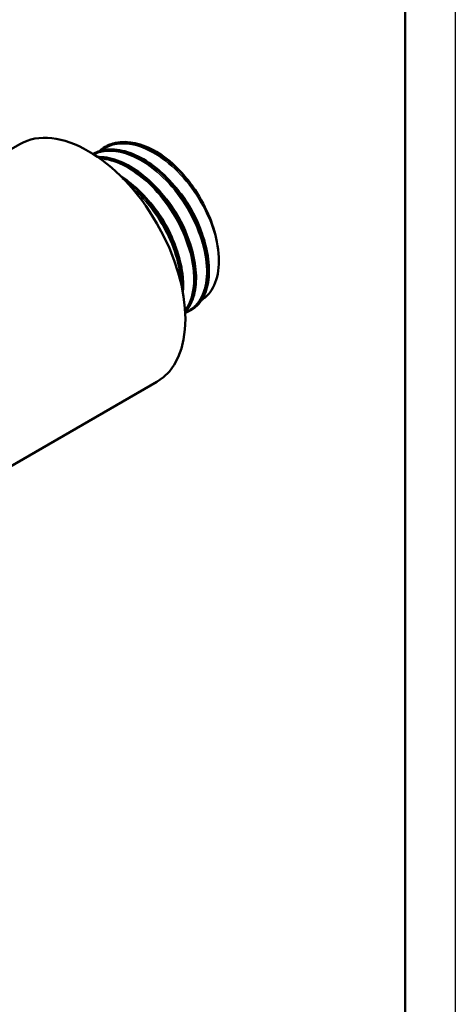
# Model space of a CAD drawing. Header units: millimetres. Extents: x -134 to 755, y -69 to 356.
# Tile 5 of 12: x 167 to 210, y 62 to 160. Entities that reach past the tile are written whole.
import ezdxf

# ---------------------------------------------------------------- set-up
doc = ezdxf.new("R2010")
doc.units = ezdxf.units.MM
for name, color, linetype, lineweight in [('Видимые тонкие (ГОСТ)', 7, 'Continuous', 35), ('Видимый контур (ГОСТ)', 7, 'Continuous', 50), ('Кромка (ГОСТ)', 7, 'Continuous', 50)]:
    doc.layers.add(name, color=color, linetype=linetype, lineweight=lineweight)

# ---------------------------------------------------------------- blocks, each defined once
blk = doc.blocks.new('Рамки ГОСТ_ граница 297x210')
at = {"layer": 'Кромка (ГОСТ)', "lineweight": 25}
blk.add_line((210, 297), (210, 0), dxfattribs=at)
at = {"layer": 'Кромка (ГОСТ)'}
blk.add_line((205, 5), (205, 292), dxfattribs=at)

msp = doc.modelspace()

# ---------------------------------------------------------------- linework, layer by layer
at = {"layer": 'Видимые тонкие (ГОСТ)'}
for points, knots in [([(186.293, 138.149), (185.822, 140.203), (184.71, 142.422), (183.245, 144.192), (181.78, 145.961), (179.98, 147.261), (178.321, 147.729), (176.944, 148.117), (175.677, 147.928), (174.745, 147.216)], [8.11048, 8.11048, 8.11048, 8.11048, 8.881511, 8.881511, 8.881511, 9.65231, 9.65231, 9.65231, 10.291803, 10.291803, 10.291803, 10.291803]), ([(183.126, 131.18), (183.513, 131.321), (183.86, 131.542), (184.153, 131.84), (185.076, 132.778), (185.46, 134.472), (185.185, 136.454), (184.91, 138.436), (183.981, 140.682), (182.634, 142.573), (181.249, 144.518), (179.44, 146.063), (177.706, 146.758), (176.363, 147.297), (175.078, 147.32), (174.063, 146.844)], [13.25844, 13.25844, 13.25844, 13.25844, 13.503015, 13.503015, 13.503015, 14.272539, 14.272539, 14.272539, 15.041871, 15.041871, 15.041871, 15.832791, 15.832791, 15.832791, 16.445873, 16.445873, 16.445873, 16.445873]), ([(183.114, 131.384), (183.783, 132.266), (184.093, 133.616), (183.959, 135.195), (183.795, 137.136), (182.962, 139.399), (181.676, 141.355), (180.39, 143.31), (178.666, 144.935), (176.96, 145.776), (176.172, 146.165), (175.392, 146.384), (174.663, 146.431)], [19.858656, 19.858656, 19.858656, 19.858656, 20.487809, 20.487809, 20.487809, 21.261404, 21.261404, 21.261404, 22.034423, 22.034423, 22.034423, 22.39189, 22.39189, 22.39189, 22.39189]), ([(185.04, 138.226), (184.836, 139.063), (184.519, 139.929), (184.097, 140.771), (183.428, 142.107), (182.503, 143.367), (181.47, 144.365)], [8.1254965, 8.1254965, 8.1254965, 8.1254965, 8.4856364, 8.4856364, 8.4856364, 9.0576539, 9.0576539, 9.0576539, 9.0576539]), ([(182.698, 134.093), (182.617, 135.834), (181.985, 137.876), (180.927, 139.738), (180.039, 141.303), (178.856, 142.726), (177.582, 143.78)], [26.722608, 26.722608, 26.722608, 26.722608, 27.431463, 27.431463, 27.431463, 28.027232, 28.027232, 28.027232, 28.027232]), ([(183.756, 137.488), (183.463, 138.673), (182.942, 139.917), (182.238, 141.063), (181.654, 142.013), (180.948, 142.889), (180.183, 143.623)], [14.4092702, 14.4092702, 14.4092702, 14.4092702, 14.9188683, 14.9188683, 14.9188683, 15.3412455, 15.3412455, 15.3412455, 15.3412455]), ([(182.474, 136.746), (182.108, 138.224), (181.379, 139.793), (180.401, 141.151), (179.945, 141.784), (179.437, 142.368), (178.9, 142.882)], [20.6924555, 20.6924555, 20.6924555, 20.6924555, 21.3279865, 21.3279865, 21.3279865, 21.6244308, 21.6244308, 21.6244308, 21.6244308])]:
    msp.add_open_spline(points, degree=3, knots=knots, dxfattribs=at)
at = {"layer": 'Видимый контур (ГОСТ)'}
for p, q in [((110.101, 115.21), (166.669, 147.87)), ((175.172, 147.605), (175.184, 147.612)), ((183.699, 131.352), (183.711, 131.359)), ((136.311, 98.819), (180.319, 124.228))]:
    msp.add_line(p, q, dxfattribs=at)
for centre, major_axis, start_param, end_param in [((173.494, 136.049), (-6.825, 11.821), 3.141593, 6.283185), ((180.047, 139.832), (-4.585, 7.941), 4.863254, 4.922002)]:
    msp.add_ellipse(centre, major_axis=major_axis, ratio=0.57735, start_param=start_param, end_param=end_param, dxfattribs=at)
for points, knots in [([(175.02, 147.505), (175.414, 147.764), (175.858, 147.94), (176.343, 148.02), (177.805, 148.263), (179.618, 147.641), (181.301, 146.332), (182.231, 145.609), (183.119, 144.684), (183.89, 143.642)], [-10.243074, -10.243074, -10.243074, -10.243074, -9.98754, -9.98754, -9.98754, -9.216409, -9.216409, -9.216409, -8.790245, -8.790245, -8.790245, -8.790245]), ([(183.577, 144.073), (182.131, 145.893), (180.328, 147.265), (178.644, 147.808), (177.348, 148.226), (176.133, 148.149), (175.185, 147.609)], [2.565807, 2.565807, 2.565807, 2.565807, 3.334851, 3.334851, 3.334851, 3.926991, 3.926991, 3.926991, 3.926991]), ([(175.344, 147.699), (175.878, 147.97), (176.496, 148.103), (177.793, 148.081), (178.488, 147.927), (179.897, 147.359), (180.629, 146.931), (181.485, 146.274), (181.641, 146.148), (181.795, 146.017)], [0, 0, 0, 0, 0.2885472, 0.2885472, 0.5745674, 0.5745674, 0.8669965, 0.8669965, 0.9326776, 0.9326776, 0.9326776, 0.9326776]), ([(183.71, 131.361), (183.869, 131.451), (184.018, 131.557), (184.157, 131.679), (185.145, 132.541), (185.607, 134.181), (185.405, 136.145), (185.203, 138.11), (184.338, 140.376), (183.03, 142.323), (181.723, 144.27), (179.988, 145.875), (178.28, 146.696), (176.684, 147.464), (175.128, 147.537), (173.966, 146.908)], [7.068583, 7.068583, 7.068583, 7.068583, 7.17673, 7.17673, 7.17673, 7.944479, 7.944479, 7.944479, 8.712032, 8.712032, 8.712032, 9.479395, 9.479395, 9.479395, 10.196327, 10.196327, 10.196327, 10.196327]), ([(173.971, 146.901), (174.501, 147.19), (175.11, 147.339), (175.772, 147.332), (177.325, 147.315), (179.156, 146.437), (180.781, 144.943), (182.404, 143.452), (183.805, 141.364), (184.618, 139.253), (185.439, 137.122), (185.652, 134.993), (185.213, 133.46), (184.92, 132.435), (184.338, 131.684), (183.562, 131.285)], [-16.476972, -16.476972, -16.476972, -16.476972, -16.149479, -16.149479, -16.149479, -15.381197, -15.381197, -15.381197, -14.613723, -14.613723, -14.613723, -13.839235, -13.839235, -13.839235, -13.321678, -13.321678, -13.321678, -13.321678]), ([(174.059, 146.958), (174.594, 147.229), (175.212, 147.362), (176.509, 147.339), (177.204, 147.186), (178.613, 146.617), (179.344, 146.189), (180.13, 145.587), (180.216, 145.519), (180.559, 145.241), (180.812, 145.016), (181.74, 144.129), (182.387, 143.367), (183.507, 141.756), (183.996, 140.887), (184.775, 139.142), (185.074, 138.244), (185.446, 136.53), (185.525, 135.693), (185.454, 134.181), (185.304, 133.487), (184.791, 132.333), (184.421, 131.857), (183.925, 131.496), (183.883, 131.467), (183.841, 131.439)], [0, 0, 0, 0, 0.288547, 0.288547, 0.574567, 0.574567, 0.866996, 0.866996, 0.903089, 0.903089, 1.011532, 1.011532, 1.309052, 1.309052, 1.601427, 1.601427, 1.893737, 1.893737, 2.186477, 2.186477, 2.480134, 2.480134, 2.773174, 2.773174, 2.799732, 2.799732, 2.799732, 2.799732]), ([(174.419, 146.609), (174.472, 146.61), (174.525, 146.61), (175.225, 146.598), (175.92, 146.444), (177.329, 145.876), (178.06, 145.448), (179.462, 144.373), (180.149, 143.713), (181.391, 142.25), (181.961, 141.43), (182.92, 139.736), (183.319, 138.841), (183.904, 137.089), (184.095, 136.21), (184.251, 134.576), (184.216, 133.8), (183.923, 132.446), (183.661, 131.852), (183.246, 131.317), (183.188, 131.248), (183.128, 131.183)], [0.264854, 0.264854, 0.264854, 0.264854, 0.288547, 0.288547, 0.574567, 0.574567, 0.866996, 0.866996, 1.160623, 1.160623, 1.453481, 1.453481, 1.745816, 1.745816, 2.038254, 2.038254, 2.331431, 2.331431, 2.625285, 2.625285, 2.670365, 2.670365, 2.670365, 2.670365]), ([(183.125, 131.191), (183.828, 131.982), (184.205, 133.222), (184.166, 134.711), (184.116, 136.606), (183.392, 138.881), (182.177, 140.904), (180.963, 142.926), (179.272, 144.674), (177.553, 145.661), (176.481, 146.276), (175.405, 146.592), (174.437, 146.591)], [13.529032, 13.529032, 13.529032, 13.529032, 14.135569, 14.135569, 14.135569, 14.907705, 14.907705, 14.907705, 15.67925, 15.67925, 15.67925, 16.160119, 16.160119, 16.160119, 16.160119]), ([(174.446, 146.59), (174.629, 146.59), (174.817, 146.579), (175.008, 146.555), (176.614, 146.358), (178.445, 145.307), (180.019, 143.695), (181.658, 142.015), (182.997, 139.747), (183.662, 137.559), (184.306, 135.439), (184.311, 133.42), (183.69, 132.069), (183.537, 131.736), (183.347, 131.445), (183.125, 131.198)], [-22.439663, -22.439663, -22.439663, -22.439663, -22.348471, -22.348471, -22.348471, -21.580807, -21.580807, -21.580807, -20.781397, -20.781397, -20.781397, -20.006284, -20.006284, -20.006284, -19.815563, -19.815563, -19.815563, -19.815563]), ([(183.577, 144.073), (183.152, 144.638), (182.75, 145.088), (182.124, 145.727), (181.901, 145.926), (181.8, 146.013), (181.798, 146.015), (181.795, 146.017)], [-0.08893351, -0.08893351, -0.08893351, -0.08893351, -0.04569084, -0.04569084, -0.00901689, -0.00901689, -0.0082834, -0.0082834, -0.0082834, -0.0082834]), ([(176.696, 144.715), (176.959, 144.549), (177.219, 144.367), (178.178, 143.632), (178.865, 142.971), (180.107, 141.508), (180.677, 140.688), (181.635, 138.994), (182.035, 138.1), (182.619, 136.348), (182.811, 135.469), (182.939, 134.122), (182.942, 133.61), (182.898, 133.131)], [0.759846, 0.759846, 0.759846, 0.759846, 0.866996, 0.866996, 1.160623, 1.160623, 1.453481, 1.453481, 1.745816, 1.745816, 2.038254, 2.038254, 2.22821, 2.22821, 2.22821, 2.22821]), ([(182.87, 133.282), (182.974, 135.007), (182.462, 137.151), (181.446, 139.16), (180.396, 141.236), (178.82, 143.146), (177.129, 144.363), (177.041, 144.427), (176.952, 144.488), (176.864, 144.548)], [20.322825, 20.322825, 20.322825, 20.322825, 21.065496, 21.065496, 21.065496, 21.833159, 21.833159, 21.833159, 21.873196, 21.873196, 21.873196, 21.873196]), ([(176.908, 144.496), (177.822, 143.87), (178.712, 143.052), (179.506, 142.096), (180.988, 140.312), (182.117, 138.073), (182.598, 135.996), (182.816, 135.053), (182.901, 134.149), (182.856, 133.333)], [-28.147716, -28.147716, -28.147716, -28.147716, -27.734717, -27.734717, -27.734717, -26.96374, -26.96374, -26.96374, -26.613714, -26.613714, -26.613714, -26.613714]), ([(186.293, 138.149), (186.118, 139.049), (185.822, 139.986), (185.008, 141.861), (184.489, 142.788), (183.89, 143.642)], [-0.6221508, -0.6221508, -0.6221508, -0.6221508, -0.3153364, -0.3153364, 0, 0, 0, 0]), ([(184.766, 132.386), (185.086, 132.578), (185.368, 132.834), (186.023, 133.701), (186.298, 134.424), (186.537, 136.137), (186.495, 137.114), (186.293, 138.149)], [-0.9012256, -0.9012256, -0.9012256, -0.9012256, -0.7013629, -0.7013629, -0.3526405, -0.3526405, 0, 0, 0, 0])]:
    msp.add_open_spline(points, degree=3, knots=knots, dxfattribs=at)
for points in [[(174.575, 147.168), (174.714, 147.295), (174.861, 147.409), (175.016, 147.51)], [(183.565, 131.28), (183.427, 131.21), (183.282, 131.15), (183.132, 131.102)]]:
    msp.add_open_spline(points, degree=3, dxfattribs=at)

# ---------------------------------------------------------------- block references
msp.add_blockref('Рамки ГОСТ_ граница 297x210', (0, 0))

doc.saveas('drawing.dxf')
